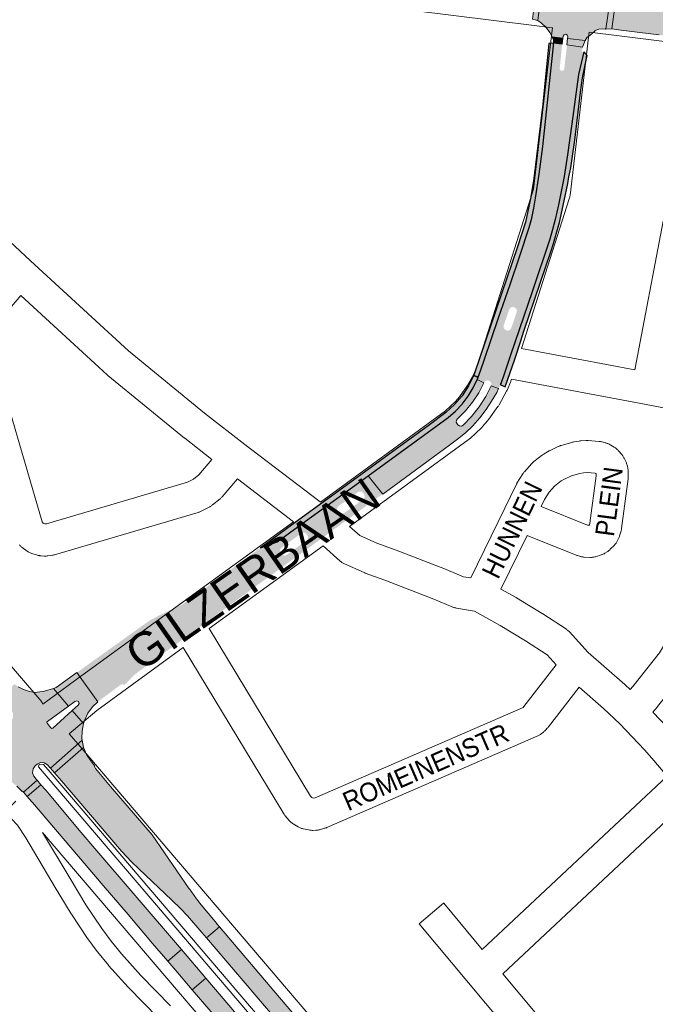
# Paper-space layout 'Layout1' of a CAD drawing. Header units: metres. Extents: x 123097 to 144122, y 392739 to 407589.
# Tile 132 of 256: x 131372 to 131630, y 396134 to 396534. Entities that reach past the tile are written whole.
import ezdxf
from ezdxf.enums import TextEntityAlignment as Align

# ---------------------------------------------------------------- set-up
doc = ezdxf.new("R2010")
doc.units = ezdxf.units.M
doc.header["$MEASUREMENT"] = 0
for name, color, linetype, lineweight in [('gs-anno-wegen algemeen tekst', 7, 'Continuous', 0), ('gs-knt-aanvullende hoofdweg', 7, 'Continuous', 0), ('gs-knt-fietspaden', 7, 'Continuous', 0), ('gs-knt-hoofdweg', 7, 'Continuous', 0), ('gs-knt-wegen algemeen', 7, 'Continuous', 0), ('ir-ARC-asfalt-hoofdwegen-te inspecteren', 5, 'Continuous', 0), ('ir-ARC-fietspaden naastliggend- te inspecteren', 1, 'Continuous', 0)]:
    doc.layers.add(name, color=color, linetype=linetype, lineweight=lineweight)
doc.styles.add('Style-Arial', font='arial.ttf')

psp = doc.layouts.get("Layout1")

# ---------------------------------------------------------------- hatches: boundary and pattern name
at = {"layer": 'ir-ARC-asfalt-hoofdwegen-te inspecteren', "linetype": 'Continuous', "lineweight": 13}
for points in [[(131610.287, 396530.543), (131611.91, 396541.673), (131609.801, 396542.997), (131609.221, 396543.425), (131586.132, 396546.128), (131585.361, 396545.79), (131584.736, 396545.549), (131583.99, 396545.289), (131582.672, 396534.03), (131584.137, 396532.914), (131586.066, 396531.146), (131587.541, 396529.227), (131588.469, 396527.372), (131592.837, 396526.878), (131592.898, 396527.69), (131593.297, 396528.284), (131593.993, 396528.445), (131594.612, 396528.087), (131594.82, 396527.403), (131594.747, 396526.685), (131601.834, 396525.889), (131602.25, 396526.579), (131602.719, 396527.237), (131602.812, 396527.326), (131602.926, 396527.391), (131603.052, 396527.425), (131605.805, 396529.742), (131605.884, 396529.872), (131605.997, 396529.969), (131607.481, 396530.486), (131609.965, 396530.732), (131610.142, 396530.671)], [(131691.543, 396522.049), (131691.423, 396522.279), (131696.189, 396521.743), (131716.547, 396519.205), (131724.434, 396518.135), (131730.898, 396517.369), (131740.958, 396516.14), (131748.033, 396515.276), (131752.848, 396514.688), (131760.598, 396513.706), (131763.588, 396513.343), (131770.477, 396512.508), (131781.002, 396511.181), (131786.927, 396510.432), (131804.622, 396508.238), (131810.084, 396507.558), (131813.948, 396507.08), (131815.541, 396513.911), (131765.237, 396520.189), (131739.728, 396523.341), (131739.748, 396523.31), (131725.662, 396525.071), (131708.313, 396527.266), (131696.39, 396529.763), (131696.388, 396529.958), (131694.302, 396530.419), (131692.2, 396530.799), (131616.78, 396540.216), (131614.106, 396540.549), (131612.794, 396530.605), (131615.428, 396530.297), (131624.057, 396529.223), (131631.966, 396528.238), (131639.205, 396527.337), (131645.212, 396526.589), (131656.31, 396525.187), (131662.222, 396524.442), (131673.12, 396523.066), (131678.625, 396522.371), (131682.208, 396521.924), (131684.96, 396521.824)], [(131592.837, 396526.878), (131588.469, 396527.372), (131588.962, 396525.989), (131588.962, 396524.837), (131592.551, 396524.395)], [(131549.974, 396372.139), (131553.226, 396375.335), (131556.107, 396378.868), (131558.584, 396382.696), (131560.627, 396386.772), (131557.959, 396388.021), (131556.338, 396384.663), (131554.318, 396381.273), (131551.923, 396378.073), (131549.204, 396375.153), (131546.17, 396372.571), (131513.645, 396348.92), (131519.539, 396341.505), (131540.116, 396356.476), (131546.708, 396361.308), (131549.996, 396363.77), (131553.202, 396366.424), (131556.257, 396369.29), (131559.075, 396372.454), (131561.615, 396375.826), (131563.859, 396379.285), (131565.986, 396382.844), (131566.655, 396384.371), (131563.637, 396385.524), (131561.436, 396381.086), (131558.781, 396376.905), (131555.701, 396373.025), (131552.23, 396369.491), (131551.527, 396369.141), (131550.745, 396369.214), (131550.119, 396369.687), (131549.827, 396370.017), (131549.49, 396370.717), (131549.543, 396371.492)], [(131378.249, 396260.852), (131375.847, 396261.236), (131373.528, 396261.966), (131371.339, 396263.027), (131370.259, 396263.873), (131369.873, 396264.224), (131363.966, 396259.181), (131364.286, 396258.748), (131368.486, 396253.883), (131369.212, 396252.258), (131369.168, 396250.479), (131368.361, 396248.892), (131366.95, 396247.808), (131365.209, 396247.437), (131363.478, 396247.853), (131362.095, 396248.973), (131358.213, 396253.606), (131357.895, 396253.979), (131345.528, 396243.307), (131345.487, 396241.694), (131345.219, 396241.711), (131345.123, 396241.073), (131344.938, 396240.195), (131345.216, 396240.138), (131344.894, 396239.122), (131351.247, 396233.514), (131351.846, 396232.986), (131351.678, 396233.458), (131351.961, 396233.872), (131357.592, 396236.621), (131358.342, 396236.689), (131358.919, 396236.204), (131358.983, 396235.454), (131358.496, 396234.879), (131353.184, 396232.298), (131353.04, 396232.239), (131352.897, 396232.214), (131352.704, 396232.264), (131353.078, 396231.9), (131359.719, 396225.961), (131361.208, 396226.224), (131361.227, 396225.891), (131361.745, 396225.923), (131364.214, 396225.851), (131366.615, 396225.273), (131368.845, 396224.211), (131370.809, 396222.713), (131372.872, 396220.475), (131373.075, 396220.654), (131373.433, 396220.249), (131378.983, 396225.151), (131378.654, 396225.546), (131377.674, 396226.703), (131377.158, 396228.169), (131377.347, 396229.711), (131378.203, 396231.008), (131378.964, 396231.664), (131380.356, 396232.307), (131381.887, 396232.216), (131383.194, 396231.413), (131384.18, 396230.295), (131384.432, 396229.983), (131397.333, 396241.45), (131397.227, 396242.037), (131397.278, 396245.123), (131397.855, 396248.155), (131393.305, 396253.489), (131385.343, 396246.296), (131384.969, 396246.183), (131384.637, 396246.388), (131383.084, 396248.281), (131382.977, 396248.679), (131383.198, 396249.026), (131391.78, 396255.276), (131385.685, 396262.42), (131382.029, 396261.344)], [(131398, 396238.17), (131397.887, 396238.401), (131386.055, 396228.126), (131387.961, 396225.913), (131388.06, 396225.798), (131413.265, 396196.309), (131417.471, 396191.829), (131420.418, 396189.022), (131433.753, 396176.319), (131437.386, 396172.885), (131440.175, 396170.005), (131446.036, 396163.172), (131447.927, 396160.955), (131453.175, 396165.432), (131452.012, 396166.798), (131452.131, 396166.899), (131445.041, 396175.263), (131444.438, 396176.056), (131443.844, 396176.876), (131441.024, 396181.011), (131440.885, 396180.937), (131425.753, 396202.961), (131408.899, 396222.515), (131402.802, 396229.905), (131402.349, 396230.662), (131402.51, 396230.791), (131400.807, 396232.944), (131399.08, 396235.639)], [(131382.571, 396221.062), (131380.523, 396223.302), (131374.956, 396218.456), (131376.676, 396216.49), (131377.075, 396215.997), (131386.47, 396205.084), (131395.882, 396194.073), (131405.935, 396182.283), (131415.974, 396170.525), (131425.989, 396158.757), (131432.185, 396151.497), (131437.743, 396156.227), (131436.141, 396158.109), (131402.452, 396197.395), (131396.907, 396203.861), (131383.848, 396219.497)], [(131623.497, 395965.634), (131620.27, 395969.392), (131611.773, 395979.414), (131605.42, 395986.907), (131566.631, 396032.351), (131527.257, 396078.558), (131488.334, 396124.143), (131453.175, 396165.432), (131447.927, 396160.955), (131483.229, 396119.575), (131522.2, 396073.857), (131561.277, 396028.072), (131592.127, 395991.95), (131600.31, 395982.369), (131616.496, 395963.518), (131618.345, 395961.168)], [(131437.743, 396156.227), (131432.185, 396151.497), (131435.377, 396147.757), (131442.094, 396139.9), (131447.629, 396144.611)], [(131542.98, 396021.554), (131548.561, 396026.322), (131513.955, 396066.831), (131474.836, 396112.646), (131447.629, 396144.611), (131442.094, 396139.9), (131445.422, 396136.008), (131455.459, 396124.24), (131465.493, 396112.511), (131474.883, 396101.478), (131484.946, 396089.703), (131493.632, 396079.518), (131504.381, 396066.99), (131522.83, 396045.279), (131532.852, 396033.534), (131541.48, 396023.468)]]:
    psp.add_hatch(color=5, dxfattribs=at).paths.add_polyline_path(points, flags=0)
h = psp.add_hatch(color=5, dxfattribs=at)
h.paths.add_polyline_path([(131566.655, 396384.371), (131563.637, 396385.524), (131563.779, 396386.297), (131563.487, 396387.028), (131562.851, 396387.49), (131562.008, 396387.718), (131561.177, 396387.45), (131560.627, 396386.772), (131557.959, 396388.021), (131558.044, 396388.197), (131558.344, 396389.003), (131559.461, 396392.008), (131560.821, 396395.861), (131566.692, 396413.137), (131571.333, 396426.678), (131575.297, 396438.32), (131579.15, 396449.911), (131580.207, 396453.729), (131581.008, 396457.73), (131581.717, 396461.769), (131583.214, 396471.528), (131584.653, 396482.752), (131588.962, 396523.737), (131588.962, 396524.837), (131592.551, 396524.395), (131591.509, 396514.337), (131591.987, 396513.707), (131592.774, 396513.627), (131593.369, 396514.147), (131594.491, 396524.156), (131600.821, 396523.269), (131600.509, 396521.768), (131600.607, 396521.371), (131600.974, 396521.192), (131601.347, 396521.36), (131599.177, 396512.052), (131596.53, 396492.057), (131594.753, 396479.492), (131593.288, 396470.658), (131591.83, 396463.13), (131591.024, 396459.102), (131589.659, 396453.093), (131588.601, 396449.052), (131587.463, 396445.155), (131580.305, 396423.681), (131571.71, 396398.428), (131569.087, 396390.607), (131567.707, 396386.775), (131567.363, 396385.988)])
h.paths.add_polyline_path([(131570.721, 396407.964), (131569.94, 396407.99), (131569.59, 396408.1), (131568.988, 396408.583), (131568.681, 396409.291), (131568.74, 396410.06), (131569.469, 396412.14), (131570.274, 396414.438), (131571, 396416.51), (131571.408, 396417.171), (131572.094, 396417.534), (131572.87, 396417.5), (131573.19, 396417.38), (131573.802, 396416.904), (131574.11, 396416.192), (131574.04, 396415.42), (131573.329, 396413.34), (131572.54, 396411.03), (131571.84, 396408.98), (131571.414, 396408.325)], flags=16)
at = {"layer": 'ir-ARC-asfalt-hoofdwegen-te inspecteren', "linetype": 'Continuous', "lineweight": 13, "extrusion": (0, 0, -1)}
h = psp.add_hatch(color=5, dxfattribs=at)
h.paths.add_polyline_path([(-131403.68, 396257.04), (-131413.09, 396263.98), (-131413.848, 396264.22), (-131414.54, 396263.83), (-131418.585, 396267.986), (-131429.406, 396275.929), (-131519.539, 396341.505), (-131513.645, 396348.92), (-131486.701, 396329.377), (-131476.576, 396322.056), (-131469.889, 396319.648), (-131468.157, 396318.383), (-131451.355, 396306.175), (-131441.992, 396299.281), (-131437.796, 396296.472), (-131436.487, 396295.746), (-131428.772, 396292.19), (-131425.045, 396290.21), (-131421.585, 396287.793), (-131395.192, 396268.893)])
h.paths.add_polyline_path([(-131503.017, 396333.353), (-131503.74, 396333.661), (-131507.67, 396336.49), (-131509.611, 396337.882), (-131511.611, 396339.322), (-131512.101, 396339.938), (-131512.213, 396340.716), (-131511.916, 396341.445), (-131511.575, 396341.897), (-131510.965, 396342.395), (-131510.189, 396342.528), (-131509.448, 396342.263), (-131507.458, 396340.795), (-131505.512, 396339.391), (-131501.617, 396336.566), (-131501.087, 396335.972), (-131500.958, 396335.186), (-131501.271, 396334.454), (-131501.633, 396333.964), (-131502.24, 396333.465)], flags=16)
h.paths.add_polyline_path([(-131479.783, 396316.455), (-131480.5, 396316.74), (-131482.58, 396318.26), (-131484.5, 396319.65), (-131488.55, 396322.63), (-131489.064, 396323.223), (-131489.187, 396323.998), (-131488.88, 396324.72), (-131488.54, 396325.18), (-131487.948, 396325.658), (-131487.197, 396325.786), (-131486.48, 396325.53), (-131482.42, 396322.6), (-131480.45, 396321.19), (-131478.38, 396319.65), (-131477.874, 396319.066), (-131477.752, 396318.303), (-131478.05, 396317.59), (-131478.41, 396317.04), (-131479.018, 396316.565)], flags=16)
psp.add_hatch(color=5, dxfattribs=at).paths.add_polyline_path([(-131398.363, 396249.692), (-131399.703, 396252.436), (-131401.493, 396254.909), (-131403.68, 396257.04), (-131395.192, 396268.893), (-131386.777, 396262.867), (-131385.685, 396262.42), (-131391.78, 396255.276), (-131394.408, 396257.19), (-131395.124, 396257.412), (-131395.794, 396257.077), (-131396.046, 396256.372), (-131395.739, 396255.688), (-131393.305, 396253.489), (-131397.855, 396248.155)], flags=0)
at = {"layer": 'ir-ARC-fietspaden naastliggend- te inspecteren', "linetype": 'Continuous', "lineweight": 30}
for points in [[(131556.51, 396389.728), (131558.344, 396389.003), (131559.461, 396392.008), (131560.821, 396395.861), (131566.692, 396413.137), (131571.333, 396426.678), (131575.297, 396438.32), (131579.15, 396449.911), (131580.207, 396453.729), (131581.008, 396457.73), (131581.717, 396461.769), (131583.214, 396471.528), (131584.653, 396482.752), (131588.962, 396523.737), (131588.962, 396524.837), (131587.097, 396524.654), (131586.604, 396519.235), (131585.907, 396512.543), (131584.638, 396500), (131581.02, 396469.8), (131579.8, 396462.41), (131578.63, 396456.49), (131577.58, 396452.09), (131574.34, 396441.97), (131556.884, 396390.704)], [(131589, 396443.31), (131591.397, 396451.961), (131593.289, 396460.736), (131594.777, 396467.795), (131595.303, 396470.439), (131595.99, 396474.193), (131596.609, 396477.96), (131597.622, 396485.342), (131599.963, 396504.729), (131600.853, 396510.725), (131601.733, 396515.283), (131602.764, 396519.81), (131601.347, 396521.36), (131599.177, 396512.052), (131596.53, 396492.057), (131594.753, 396479.492), (131593.288, 396470.658), (131591.83, 396463.13), (131591.024, 396459.102), (131589.659, 396453.093), (131588.601, 396449.052), (131587.463, 396445.155), (131580.305, 396423.681), (131571.71, 396398.428), (131569.087, 396390.607), (131567.707, 396386.775), (131567.363, 396385.988), (131569.29, 396385.141), (131573.224, 396396.399), (131575.73, 396403.805), (131576.317, 396405.592), (131577.13, 396408.07), (131588.12, 396440.42)], [(131498.664, 396340.619), (131493.89, 396337.138), (131482.483, 396328.822), (131475.297, 396323.582), (131469.889, 396319.648), (131476.576, 396322.056), (131486.701, 396329.377), (131513.645, 396348.92), (131546.17, 396372.571), (131549.204, 396375.153), (131551.923, 396378.073), (131554.318, 396381.273), (131556.338, 396384.663), (131557.959, 396388.021), (131558.044, 396388.197), (131558.344, 396389.003), (131556.51, 396389.728), (131554.456, 396385.434), (131551.856, 396381.447), (131548.756, 396377.835), (131545.21, 396374.66), (131538.53, 396369.58)]]:
    psp.add_hatch(color=1, dxfattribs=at).paths.add_polyline_path(points, flags=0)

# ---------------------------------------------------------------- linework, layer by layer
at = {"layer": 'gs-knt-aanvullende hoofdweg', "color": 7, "linetype": 'Continuous', "flags": 128}
for points in [[(131588.622, 396531.129), (131581.163, 396532.054), (131332.769, 396562.86), (131332.681, 396562.871), (131317.261, 396564.968), (131317.165, 396564.982), (131301.773, 396567.278), (131301.63, 396567.301), (131270.941, 396572.485), (131270.799, 396572.51), (131255.507, 396575.397), (131255.412, 396575.416), (131246.379, 396577.242)], [(131494.246, 396338.244), (131545.125, 396375.375), (131549.124, 396379.141), (131550.74, 396380.982), (131553.954, 396385.431), (131556.581, 396390.251), (131557.556, 396392.531), (131559.424, 396398.211), (131580.891, 396465.417), (131588.506, 396530.149), (131588.622, 396531.129)], [(131603.527, 396529.275), (131603.423, 396528.394), (131595.724, 396462.943), (131595.673, 396462.587), (131595.605, 396462.232), (131595.52, 396461.882), (131595.419, 396461.536), (131575.997, 396400.734)], [(131987.73, 396481.299), (131979.849, 396482.325), (131979.83, 396482.327), (131611.309, 396528.304), (131603.527, 396529.275)], [(131571.959, 396388.248), (131571.723, 396387.531), (131571.615, 396387.224), (131571.493, 396386.921), (131570.249, 396384.014), (131570.102, 396383.691), (131569.939, 396383.375), (131566.914, 396377.825), (131566.757, 396377.55), (131566.588, 396377.282), (131566.408, 396377.021), (131562.707, 396371.898), (131562.492, 396371.615), (131562.264, 396371.343), (131560.178, 396368.965), (131559.936, 396368.703), (131559.682, 396368.452), (131555.081, 396364.119), (131554.849, 396363.909), (131554.608, 396363.71), (131554.36, 396363.52), (131506.106, 396328.297)], [(131381.313, 396256.073), (131394.228, 396265.469), (131435.408, 396295.428), (131483.263, 396330.245)], [(131495.345, 396320.46), (131449.008, 396286.748)], [(131438.441, 396279.06), (131403.281, 396253.481), (131403.279, 396253.479), (131403.276, 396253.477), (131392.022, 396244.003)]]:
    psp.add_lwpolyline(points, dxfattribs=at)
at = {"layer": 'gs-knt-fietspaden', "color": 7, "linetype": 'Continuous', "flags": 128}
psp.add_lwpolyline([(131428.204, 396128.514), (131416.178, 396140.811), (131416.072, 396140.925), (131408.104, 396149.833), (131408.008, 396149.945), (131403.586, 396155.328), (131403.483, 396155.459), (131399.615, 396160.652), (131399.556, 396160.733), (131399.5, 396160.816), (131392.99, 396170.685), (131392.923, 396170.792), (131386.386, 396181.522), (131386.366, 396181.554), (131374.422, 396201.647), (131371.039, 396206.82), (131365.866, 396212.246, -0.3745563), (131365.867, 396212.259), (131370.416, 396216.596)], format="xyb", dxfattribs=at)
psp.add_lwpolyline([(131381.252, 396203.895), (131392.391, 396185.158), (131398.885, 396174.498), (131405.305, 396164.765), (131409.063, 396159.72), (131413.385, 396154.458), (131421.252, 396145.663), (131433.304, 396133.34)], dxfattribs=at)
at = {"layer": 'gs-knt-hoofdweg', "color": 7, "linetype": 'Continuous', "flags": 128}
for points in [[(131132.79, 396536.87), (131152.45, 396518.913), (131152.647, 396518.727), (131152.838, 396518.534), (131182.246, 396487.768), (131182.372, 396487.633), (131199.406, 396468.973), (131199.558, 396468.802), (131239.114, 396422.897), (131239.135, 396422.873), (131371.897, 396267.561), (131380.123, 396257.939), (131380.369, 396257.636), (131380.6, 396257.321), (131380.816, 396256.996), (131381.016, 396256.66), (131381.199, 396256.315), (131381.313, 396256.073)], [(131392.022, 396244.003), (131396.455, 396238.806), (131627.871, 395967.511), (131627.94, 395967.43), (131632.557, 395961.869)], [(131382.675, 396226.908), (131616.554, 395952.79), (131616.581, 395952.796), (131617.363, 395955.09), (131615.648, 395957.155), (131384.267, 396228.409), (131381.585, 396231.553), (131379.781, 396231.62), (131379.59, 396230.526), (131382.67, 396226.915), (131382.673, 396226.911), (131382.675, 396226.908)], [(131607.116, 395939.17), (131381.252, 396203.895)]]:
    psp.add_lwpolyline(points, dxfattribs=at)
at = {"layer": 'gs-knt-wegen algemeen', "color": 7, "linetype": 'Continuous', "flags": 128}
for points in [[(131292.474, 396515.234), (131348.726, 396462.092), (131376.286, 396436.294), (131416.201, 396399.671), (131447.087, 396374.394), (131463.504, 396361.686), (131494.17, 396338.302), (131494.246, 396338.244)], [(131575.997, 396400.734), (131622.059, 396392.003), (131633.577, 396452.476)], [(131381.75, 396329.466), (131382.161, 396329.337), (131382.84, 396329.441), (131440.185, 396346.31), (131442.567, 396347.563), (131444.715, 396349.317), (131450.122, 396355.58), (131439.047, 396364.152), (131438.909, 396364.262), (131407.812, 396389.712), (131407.671, 396389.831), (131407.534, 396389.953), (131372.403, 396422.187), (131360.808, 396408.761), (131360.445, 396408.151), (131360.162, 396407.514), (131359.697, 396405.598), (131359.699, 396403.699), (131359.977, 396402.349), (131381.131, 396330.248), (131381.187, 396330.102), (131381.511, 396329.64), (131381.746, 396329.468), (131381.75, 396329.466)], [(131653.481, 396372.795), (131626.025, 396378), (131571.959, 396388.248)], [(131620.161, 396262.031), (131621.283, 396263.288), (131632.104, 396276.869), (131643.013, 396295.029), (131643.833, 396298.909), (131645.124, 396307.962), (131646.584, 396321.128), (131646.601, 396321.271), (131653.481, 396372.795)], [(131666.291, 396370.367), (131659.516, 396319.62), (131658.053, 396306.426), (131658.028, 396306.225), (131656.692, 396296.857), (131656.658, 396296.643), (131656.617, 396296.431), (131655.527, 396291.269), (131655.455, 396290.968), (131655.37, 396290.67), (131655.271, 396290.377), (131655.157, 396290.089), (131655.031, 396289.807), (131654.891, 396289.531), (131654.738, 396289.262), (131643.043, 396269.795), (131642.891, 396269.554), (131642.728, 396269.319), (131642.554, 396269.091), (131631.352, 396255.032), (131631.237, 396254.891), (131631.118, 396254.754), (131629.406, 396252.837)], [(131555.362, 396307.356), (131569.238, 396335.777), (131573.827, 396345.265), (131573.928, 396345.465), (131574.035, 396345.661), (131574.15, 396345.854), (131576.491, 396349.64), (131576.65, 396349.885), (131576.82, 396350.122), (131577.001, 396350.352), (131577.191, 396350.573), (131580.171, 396353.881), (131580.372, 396354.094), (131580.581, 396354.297), (131580.8, 396354.491), (131581.027, 396354.675), (131584.549, 396357.397), (131584.784, 396357.57), (131585.026, 396357.733), (131585.276, 396357.884), (131587.206, 396358.998), (131587.455, 396359.135), (131587.711, 396359.261), (131591.244, 396360.907), (131591.466, 396361.006), (131591.692, 396361.096), (131591.921, 396361.178), (131592.153, 396361.251), (131596.418, 396362.507), (131596.7, 396362.583), (131596.986, 396362.647), (131597.274, 396362.697), (131599.474, 396363.033), (131599.764, 396363.071), (131600.056, 396363.096), (131602.277, 396363.233), (131602.569, 396363.244), (131602.862, 396363.242), (131603.154, 396363.228), (131607.587, 396362.903), (131607.883, 396362.874), (131608.178, 396362.832), (131608.471, 396362.776), (131608.76, 396362.708), (131610.02, 396362.378), (131610.294, 396362.299), (131610.564, 396362.209), (131610.83, 396362.108), (131611.091, 396361.994), (131611.347, 396361.87), (131611.597, 396361.734), (131613.644, 396360.566), (131613.914, 396360.404), (131614.175, 396360.228), (131614.428, 396360.04), (131614.671, 396359.84), (131614.905, 396359.629), (131615.128, 396359.406), (131615.34, 396359.173), (131616.882, 396357.392), (131617.057, 396357.181), (131617.223, 396356.963), (131617.379, 396356.738), (131617.526, 396356.507), (131617.663, 396356.27), (131617.79, 396356.027), (131618.317, 396354.968), (131618.434, 396354.717), (131618.541, 396354.462), (131618.638, 396354.202), (131618.723, 396353.938), (131619.062, 396352.805), (131619.135, 396352.541), (131619.197, 396352.273), (131619.247, 396352.004), (131619.287, 396351.732), (131619.314, 396351.459), (131619.33, 396351.185)], [(131619.33, 396351.185), (131619.419, 396348.831), (131619.424, 396348.556), (131619.417, 396348.28), (131619.398, 396348.006), (131619.368, 396347.732), (131616.683, 396327.421), (131616.647, 396327.181), (131616.601, 396326.942), (131616.547, 396326.706), (131616.485, 396326.472), (131615.908, 396324.472), (131615.818, 396324.183), (131615.714, 396323.898), (131615.596, 396323.618), (131615.466, 396323.344), (131615.323, 396323.077), (131614.742, 396322.046), (131614.601, 396321.809), (131614.451, 396321.578), (131614.291, 396321.353), (131614.121, 396321.135), (131613.942, 396320.925), (131613.755, 396320.723), (131612.118, 396319.027), (131611.922, 396318.834), (131611.719, 396318.648), (131611.508, 396318.472), (131611.29, 396318.304), (131611.065, 396318.146), (131610.834, 396317.998), (131609.826, 396317.381), (131609.588, 396317.242), (131609.345, 396317.114), (131609.097, 396316.996), (131608.844, 396316.888), (131608.587, 396316.792), (131608.326, 396316.706), (131606.073, 396316.019), (131605.77, 396315.935), (131605.463, 396315.865), (131605.153, 396315.81), (131604.841, 396315.77), (131604.527, 396315.746), (131604.212, 396315.736), (131603.898, 396315.742), (131601.544, 396315.842), (131601.269, 396315.859), (131600.996, 396315.888), (131600.723, 396315.929), (131600.453, 396315.981), (131600.185, 396316.045), (131599.921, 396316.119), (131598.789, 396316.464), (131598.528, 396316.55), (131598.271, 396316.647), (131578.29, 396324.641), (131567.644, 396302.836)], [(131602.925, 396328.815), (131603.339, 396328.797), (131603.5, 396328.846), (131603.67, 396329.022), (131603.839, 396329.609), (131606.388, 396348.891), (131606.359, 396349.655), (131606.225, 396349.809), (131605.949, 396349.967), (131605.944, 396349.969), (131602.64, 396350.21), (131601.15, 396350.118), (131599.675, 396349.893), (131596.3, 396348.899), (131593.468, 396347.579), (131592.164, 396346.827), (131589.453, 396344.731), (131587.257, 396342.294), (131585.401, 396339.292), (131583.993, 396336.383), (131602.852, 396328.837), (131602.925, 396328.815)], [(131483.263, 396330.245), (131460.462, 396347.632), (131454.2, 396340.379), (131454.01, 396340.169), (131453.811, 396339.967), (131453.604, 396339.774), (131453.389, 396339.59), (131450.295, 396337.064), (131450.09, 396336.903), (131449.878, 396336.751), (131449.661, 396336.607), (131449.438, 396336.472), (131449.21, 396336.346), (131445.676, 396334.486), (131445.445, 396334.37), (131445.21, 396334.264), (131444.97, 396334.167), (131444.727, 396334.079), (131444.481, 396334.002), (131386.097, 396316.828), (131385.818, 396316.752), (131385.535, 396316.689), (131385.25, 396316.639), (131383.307, 396316.34), (131383.033, 396316.303), (131382.758, 396316.279), (131382.481, 396316.266), (131382.205, 396316.265), (131381.929, 396316.276), (131380.707, 396316.349), (131380.442, 396316.37), (131380.178, 396316.402), (131379.915, 396316.445), (131379.654, 396316.499), (131379.396, 396316.563), (131379.14, 396316.638), (131376.813, 396317.371), (131376.526, 396317.469), (131376.243, 396317.58), (131375.966, 396317.704), (131375.695, 396317.841), (131375.431, 396317.991), (131375.174, 396318.153), (131374.924, 396318.326), (131372.955, 396319.768), (131372.714, 396319.953), (131372.482, 396320.149), (131372.259, 396320.356), (131372.046, 396320.573), (131371.844, 396320.8)], [(131506.106, 396328.297), (131510.239, 396324.589), (131517.173, 396321.504), (131524.981, 396318.628), (131525.059, 396318.599), (131545.116, 396310.92), (131545.338, 396310.83), (131552.387, 396307.829), (131555.362, 396307.356)], [(131590.089, 396272.069), (131586.423, 396276.043), (131577.597, 396281.83), (131567.325, 396288.079), (131556.926, 396293.925), (131549.553, 396295.096), (131549.239, 396295.153), (131548.929, 396295.226), (131548.622, 396295.314), (131548.32, 396295.418), (131548.024, 396295.535), (131540.348, 396298.803), (131520.442, 396306.425), (131512.472, 396309.36), (131512.273, 396309.437), (131512.076, 396309.521), (131504.009, 396313.11), (131503.746, 396313.234), (131503.489, 396313.37), (131503.238, 396313.517), (131502.994, 396313.675), (131502.757, 396313.844), (131502.528, 396314.023), (131502.307, 396314.212), (131495.345, 396320.46)], [(131567.644, 396302.836), (131573.803, 396299.374), (131573.997, 396299.261), (131584.459, 396292.895), (131584.644, 396292.778), (131594.234, 396286.491), (131594.496, 396286.309), (131594.75, 396286.115), (131594.993, 396285.909), (131595.227, 396285.69), (131595.449, 396285.461), (131603.163, 396277.099), (131618.031, 396264.031), (131618.196, 396263.881), (131620.161, 396262.031)], [(131449.008, 396286.748), (131490.149, 396218.678), (131490.69, 396218.044), (131490.942, 396217.894)], [(131599.512, 396262.974), (131587, 396246.836), (131586.821, 396246.615), (131586.633, 396246.403), (131585.736, 396245.435), (131585.543, 396245.235), (131585.342, 396245.043), (131585.132, 396244.861), (131584.915, 396244.687), (131583.944, 396243.944), (131583.688, 396243.758), (131583.423, 396243.584), (131583.151, 396243.424), (131582.87, 396243.277), (131582.583, 396243.144), (131496.85, 396205.881), (131496.628, 396205.79), (131496.404, 396205.707), (131496.176, 396205.632), (131495.946, 396205.565), (131493.834, 396204.997), (131493.545, 396204.927), (131493.253, 396204.869), (131492.959, 396204.825), (131492.663, 396204.795), (131492.367, 396204.778), (131491.143, 396204.736), (131490.825, 396204.733), (131490.507, 396204.745), (131490.19, 396204.773), (131489.875, 396204.816), (131489.562, 396204.875), (131487.176, 396205.384), (131486.88, 396205.455), (131486.588, 396205.539), (131486.3, 396205.636), (131486.017, 396205.747), (131485.74, 396205.871), (131485.468, 396206.008), (131485.204, 396206.157), (131483.107, 396207.405), (131482.85, 396207.567), (131482.601, 396207.74), (131482.359, 396207.925), (131482.127, 396208.121), (131481.904, 396208.327), (131481.691, 396208.544), (131481.489, 396208.77), (131479.904, 396210.625), (131479.735, 396210.831), (131479.575, 396211.043), (131479.424, 396211.262), (131479.282, 396211.487), (131438.441, 396279.06)], [(131490.942, 396217.894), (131491.339, 396217.809), (131492.1, 396218.014), (131576.613, 396254.745), (131576.884, 396255.039), (131590.089, 396272.069)], [(131635.171, 396226.708), (131628.964, 396234.118), (131626.005, 396237.489), (131615.966, 396248.097), (131609.351, 396254.325), (131599.512, 396262.974)], [(131629.406, 396252.837), (131635.545, 396246.35), (131635.709, 396246.17), (131638.798, 396242.651), (131638.896, 396242.536), (131642.476, 396238.263)], [(131643.523, 396216.693), (131568.367, 396146.326), (131676.781, 396016.704)]]:
    psp.add_lwpolyline(points, dxfattribs=at)
psp.add_lwpolyline([(131668.575, 396006.221), (131554.43, 396142.694), (131554.427, 396142.699), (131534.348, 396166.75, -0.3922717), (131534.35, 396166.763), (131544.33, 396175.095, -0.3922706), (131544.343, 396175.093), (131560.005, 396156.333), (131635.171, 396226.708)], format="xyb", dxfattribs=at)
at = {"layer": 'ir-ARC-asfalt-hoofdwegen-te inspecteren', "color": 5, "linetype": 'Continuous', "lineweight": 13}
for points in [[(131580.523, 396534.561), (131582.672, 396534.03), (131583.99, 396545.289), (131581.685, 396544.484)], [(131612.794, 396530.605), (131614.106, 396540.549), (131611.91, 396541.673), (131610.287, 396530.543)], [(131592.837, 396526.878), (131588.469, 396527.372), (131588.962, 396525.989), (131588.962, 396524.837), (131592.551, 396524.395)], [(131594.747, 396526.685), (131594.491, 396524.156), (131600.821, 396523.269), (131601.834, 396525.889)], [(131549.974, 396372.139), (131553.226, 396375.335), (131556.107, 396378.868), (131558.584, 396382.696), (131560.627, 396386.772), (131557.959, 396388.021), (131556.338, 396384.663), (131554.318, 396381.273), (131551.923, 396378.073), (131549.204, 396375.153), (131546.17, 396372.571), (131513.645, 396348.92), (131519.539, 396341.505), (131540.116, 396356.476), (131546.708, 396361.308), (131549.996, 396363.77), (131553.202, 396366.424), (131556.257, 396369.29), (131559.075, 396372.454), (131561.615, 396375.826), (131563.859, 396379.285), (131565.986, 396382.844), (131566.655, 396384.371), (131563.637, 396385.524), (131561.436, 396381.086), (131558.781, 396376.905), (131555.701, 396373.025), (131552.23, 396369.491), (131551.527, 396369.141), (131550.745, 396369.214), (131550.119, 396369.687), (131549.827, 396370.017), (131549.49, 396370.717), (131549.543, 396371.492)], [(131398.363, 396249.692), (131399.703, 396252.436), (131401.493, 396254.909), (131403.68, 396257.04), (131395.192, 396268.893), (131386.777, 396262.867), (131385.685, 396262.42), (131391.78, 396255.276), (131394.408, 396257.19), (131395.124, 396257.412), (131395.794, 396257.077), (131396.046, 396256.372), (131395.739, 396255.688), (131393.305, 396253.489), (131397.855, 396248.155)], [(131384.432, 396229.983), (131386.055, 396228.126), (131397.887, 396238.401), (131397.333, 396241.45)], [(131398, 396238.17), (131397.887, 396238.401), (131386.055, 396228.126), (131387.961, 396225.913), (131388.06, 396225.798), (131413.265, 396196.309), (131417.471, 396191.829), (131420.418, 396189.022), (131433.753, 396176.319), (131437.386, 396172.885), (131440.175, 396170.005), (131446.036, 396163.172), (131447.927, 396160.955), (131453.175, 396165.432), (131452.012, 396166.798), (131452.131, 396166.899), (131445.041, 396175.263), (131444.438, 396176.056), (131443.844, 396176.876), (131441.024, 396181.011), (131440.885, 396180.937), (131425.753, 396202.961), (131408.899, 396222.515), (131402.802, 396229.905), (131402.349, 396230.662), (131402.51, 396230.791), (131400.807, 396232.944), (131399.08, 396235.639)], [(131378.983, 396225.151), (131373.433, 396220.249), (131374.956, 396218.456), (131380.523, 396223.302)], [(131382.571, 396221.062), (131380.523, 396223.302), (131374.956, 396218.456), (131376.676, 396216.49), (131377.075, 396215.997), (131386.47, 396205.084), (131395.882, 396194.073), (131405.935, 396182.283), (131415.974, 396170.525), (131425.989, 396158.757), (131432.185, 396151.497), (131437.743, 396156.227), (131436.141, 396158.109), (131402.452, 396197.395), (131396.907, 396203.861), (131383.848, 396219.497)], [(131623.497, 395965.634), (131620.27, 395969.392), (131611.773, 395979.414), (131605.42, 395986.907), (131566.631, 396032.351), (131527.257, 396078.558), (131488.334, 396124.143), (131453.175, 396165.432), (131447.927, 396160.955), (131483.229, 396119.575), (131522.2, 396073.857), (131561.277, 396028.072), (131592.127, 395991.95), (131600.31, 395982.369), (131616.496, 395963.518), (131618.345, 395961.168)], [(131437.743, 396156.227), (131432.185, 396151.497), (131435.377, 396147.757), (131442.094, 396139.9), (131447.629, 396144.611)], [(131542.98, 396021.554), (131548.561, 396026.322), (131513.955, 396066.831), (131474.836, 396112.646), (131447.629, 396144.611), (131442.094, 396139.9), (131445.422, 396136.008), (131455.459, 396124.24), (131465.493, 396112.511), (131474.883, 396101.478), (131484.946, 396089.703), (131493.632, 396079.518), (131504.381, 396066.99), (131522.83, 396045.279), (131532.852, 396033.534), (131541.48, 396023.468)]]:
    psp.add_lwpolyline(points, close=True, dxfattribs=at)
for points in [[(131583.99, 396545.289), (131582.672, 396534.03), (131584.137, 396532.914), (131586.066, 396531.146), (131587.541, 396529.227), (131588.469, 396527.372), (131592.837, 396526.878), (131592.898, 396527.69), (131593.297, 396528.284), (131593.993, 396528.445), (131594.612, 396528.087), (131594.82, 396527.403), (131594.747, 396526.685), (131601.834, 396525.889), (131602.25, 396526.579), (131602.719, 396527.237), (131602.812, 396527.326), (131602.926, 396527.391), (131603.052, 396527.425), (131605.805, 396529.742), (131605.884, 396529.872), (131605.997, 396529.969), (131607.481, 396530.486), (131609.965, 396530.732), (131610.142, 396530.671), (131610.287, 396530.543), (131611.91, 396541.673)], [(131614.106, 396540.549), (131612.794, 396530.605), (131615.428, 396530.297), (131624.057, 396529.223), (131631.966, 396528.238)], [(131370.809, 396222.713), (131372.872, 396220.475), (131373.075, 396220.654), (131373.433, 396220.249), (131378.983, 396225.151), (131378.654, 396225.546), (131377.674, 396226.703), (131377.158, 396228.169), (131377.347, 396229.711), (131378.203, 396231.008), (131378.964, 396231.664), (131380.356, 396232.307), (131381.887, 396232.216), (131383.194, 396231.413), (131384.18, 396230.295), (131384.432, 396229.983), (131397.333, 396241.45), (131397.227, 396242.037), (131397.278, 396245.123), (131397.855, 396248.155), (131393.305, 396253.489), (131385.343, 396246.296), (131384.969, 396246.183), (131384.637, 396246.388), (131383.084, 396248.281), (131382.977, 396248.679), (131383.198, 396249.026), (131391.78, 396255.276), (131385.685, 396262.42), (131382.029, 396261.344), (131378.249, 396260.852), (131375.847, 396261.236), (131373.528, 396261.966), (131371.339, 396263.027)]]:
    psp.add_lwpolyline(points, dxfattribs=at)
for points in [[(131580.523, 396534.561), (131582.672, 396534.03), (131581.685, 396544.484), (131583.99, 396545.289)], [(131594.747, 396526.685), (131594.491, 396524.156), (131601.834, 396525.889), (131600.821, 396523.269)], [(131384.432, 396229.983), (131386.055, 396228.126), (131397.333, 396241.45), (131397.887, 396238.401)], [(131378.983, 396225.151), (131373.433, 396220.249), (131380.523, 396223.302), (131374.956, 396218.456)]]:
    psp.add_solid(points, dxfattribs=at)
at = {"layer": 'ir-ARC-asfalt-hoofdwegen-te inspecteren', "color": 5, "linetype": 'Continuous', "lineweight": 13, "extrusion": (0, 0, -1)}
psp.add_solid([(-131612.794, 396530.605), (-131614.106, 396540.549), (-131610.287, 396530.543), (-131611.91, 396541.673)], dxfattribs=at)
at = {"layer": 'ir-ARC-fietspaden naastliggend- te inspecteren', "color": 1, "linetype": 'Continuous', "lineweight": 30}
for points in [[(131556.51, 396389.728), (131558.344, 396389.003), (131559.461, 396392.008), (131560.821, 396395.861), (131566.692, 396413.137), (131571.333, 396426.678), (131575.297, 396438.32), (131579.15, 396449.911), (131580.207, 396453.729), (131581.008, 396457.73), (131581.717, 396461.769), (131583.214, 396471.528), (131584.653, 396482.752), (131588.962, 396523.737), (131588.962, 396524.837), (131587.097, 396524.654), (131586.604, 396519.235), (131585.907, 396512.543), (131584.638, 396500), (131581.02, 396469.8), (131579.8, 396462.41), (131578.63, 396456.49), (131577.58, 396452.09), (131574.34, 396441.97), (131556.884, 396390.704)], [(131589, 396443.31), (131591.397, 396451.961), (131593.289, 396460.736), (131594.777, 396467.795), (131595.303, 396470.439), (131595.99, 396474.193), (131596.609, 396477.96), (131597.622, 396485.342), (131599.963, 396504.729), (131600.853, 396510.725), (131601.733, 396515.283), (131602.764, 396519.81), (131601.347, 396521.36), (131599.177, 396512.052), (131596.53, 396492.057), (131594.753, 396479.492), (131593.288, 396470.658), (131591.83, 396463.13), (131591.024, 396459.102), (131589.659, 396453.093), (131588.601, 396449.052), (131587.463, 396445.155), (131580.305, 396423.681), (131571.71, 396398.428), (131569.087, 396390.607), (131567.707, 396386.775), (131567.363, 396385.988), (131569.29, 396385.141), (131573.224, 396396.399), (131575.73, 396403.805), (131576.317, 396405.592), (131577.13, 396408.07), (131588.12, 396440.42)], [(131498.664, 396340.619), (131493.89, 396337.138), (131482.483, 396328.822), (131475.297, 396323.582), (131469.889, 396319.648), (131476.576, 396322.056), (131486.701, 396329.377), (131513.645, 396348.92), (131546.17, 396372.571), (131549.204, 396375.153), (131551.923, 396378.073), (131554.318, 396381.273), (131556.338, 396384.663), (131557.959, 396388.021), (131558.044, 396388.197), (131558.344, 396389.003), (131556.51, 396389.728), (131554.456, 396385.434), (131551.856, 396381.447), (131548.756, 396377.835), (131545.21, 396374.66), (131538.53, 396369.58)]]:
    psp.add_lwpolyline(points, close=True, dxfattribs=at)

# ---------------------------------------------------------------- texts
at = {"layer": 'gs-anno-wegen algemeen tekst', "color": 7, "style": 'Style-Arial', "width": 0.909091}
for s, rotation, p in [('PLEIN', 82.46948, (131611.571, 396338.43)), ('HUNNEN', 64.02797, (131572.171, 396326.947)), ('ROMEINENSTR', 23.6274, (131537.043, 396230.449))]:
    psp.add_text(s, height=7.7, rotation=rotation, dxfattribs=at).set_placement(p, align=Align.MIDDLE_CENTER)
at = {"layer": 'gs-anno-wegen algemeen tekst', "color": 7, "style": 'Style-Arial'}
psp.add_text('GILZERBAAN', height=13.6, rotation=34.8629, dxfattribs=at).set_placement((131466.622, 396308.875), align=Align.MIDDLE_CENTER)

doc.saveas('drawing.dxf')
